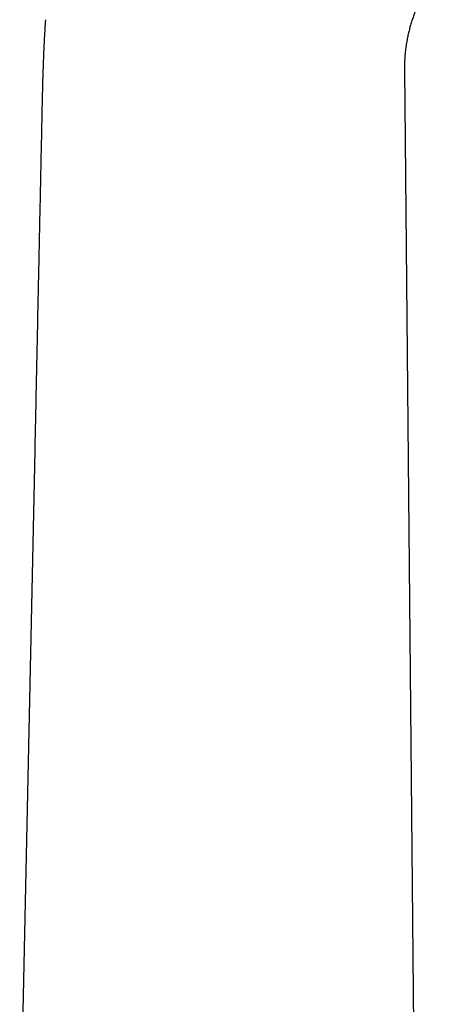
# Model space of a CAD drawing. Header units: millimetres. Extents: x 8 to 486, y 12 to 546.
# Tile 116 of 121: x 430 to 456, y 389 to 449. Entities that reach past the tile are written whole.
import ezdxf

# ---------------------------------------------------------------- set-up
doc = ezdxf.new("R2010")
doc.units = ezdxf.units.MM

msp = doc.modelspace()

# ---------------------------------------------------------------- linework, layer by layer
at = {"color": 7, "linetype": 'Continuous', "lineweight": 30}
for p, q in [((453.718, 446.302), (454.732, 339.172)), ((430.949, 422.858), (430.019, 378.813))]:
    msp.add_line(p, q, dxfattribs=at)
for points, knots in [([(456.359, 452.952), (456.294, 452.883), (456.164, 452.746), (455.979, 452.535), (455.802, 452.321), (455.633, 452.103), (455.471, 451.883), (455.319, 451.662), (455.176, 451.442), (455.041, 451.222), (454.912, 450.997), (454.787, 450.766), (454.668, 450.529), (454.554, 450.286), (454.446, 450.036), (454.343, 449.779), (454.246, 449.514), (454.156, 449.245), (454.074, 448.971), (454, 448.693), (453.933, 448.41), (453.896, 448.22), (453.878, 448.124)], [0, 0, 0, 0, 0.051634, 0.102633, 0.153071, 0.203058, 0.252733, 0.302253, 0.34895, 0.395797, 0.442937, 0.490502, 0.538615, 0.587384, 0.636894, 0.687189, 0.738285, 0.790176, 0.841881, 0.894219, 0.946996, 1, 1, 1, 1]), ([(431.601, 449.37), (431.59, 449.186), (431.567, 448.811), (431.537, 448.243), (431.508, 447.668), (431.485, 447.13), (431.465, 446.626), (431.448, 446.155), (431.434, 445.681), (431.421, 445.207), (431.414, 444.892), (431.41, 444.735)], [0, 0, 0, 0, 0.119158, 0.243489, 0.367255, 0.491446, 0.591937, 0.693665, 0.796145, 0.898521, 1, 1, 1, 1]), ([(453.878, 448.124), (453.867, 448.064), (453.845, 447.941), (453.816, 447.756), (453.79, 447.566), (453.768, 447.37), (453.749, 447.169), (453.734, 446.962), (453.723, 446.748), (453.717, 446.527), (453.718, 446.378), (453.718, 446.302)], [0, 0, 0, 0, 0.100986, 0.203312, 0.307666, 0.41488, 0.52569, 0.638433, 0.755136, 0.875702, 1, 1, 1, 1]), ([(431.41, 444.735), (431.403, 444.398), (431.384, 443.511), (431.354, 442.076), (431.319, 440.433), (431.285, 438.796), (431.25, 437.167), (431.216, 435.543), (431.18, 433.836), (431.142, 432.045), (431.103, 430.17), (431.063, 428.301), (431.024, 426.436), (430.986, 424.622), (430.961, 423.43), (430.949, 422.858)], [0, 0, 0, 0, 0.046217, 0.12167, 0.19678, 0.271564, 0.346041, 0.420234, 0.494171, 0.580139, 0.665827, 0.751273, 0.836517, 0.921594, 1, 1, 1, 1])]:
    msp.add_open_spline(points, degree=3, knots=knots, dxfattribs=at)

doc.saveas('drawing.dxf')
